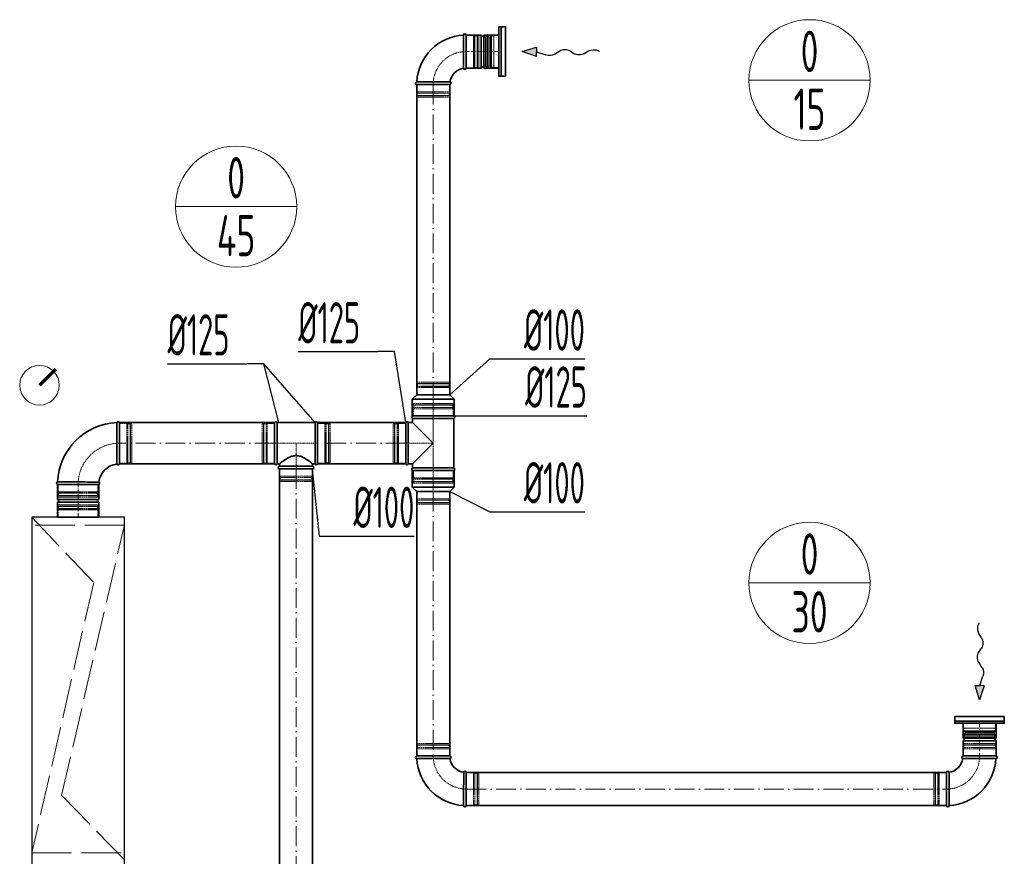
# Model space of a CAD drawing. Header units: millimetres. Extents: x -118717 to 8962, y 22910 to 145283.
# Tile 178 of 193: x 3511 to 6491, y 70612 to 73144. Entities that reach past the tile are written whole.
import ezdxf
from ezdxf.enums import TextEntityAlignment as Align

# ---------------------------------------------------------------- set-up
doc = ezdxf.new("R2010")
doc.units = ezdxf.units.MM
for name, pattern in [('ACAD_ISO02W100', [15, 12, -3]), ('ACAD_ISO10W100', [18, 12, -3, 0, -3]), ('phl_thick', [0])]:
    doc.linetypes.add(name, pattern=pattern)
for name, color, linetype, lineweight in [('VZT_05 ETA (ODVOD) - OBRYS', 6, 'Continuous', 35), ('VZT_06 ETA (ODVOD) - OSA', 6, 'ACAD_ISO10W100', 5), ('VZT_21 ZAŘÍZENÍ - OBRYS', 1, 'Continuous', 30), ('VZT_22 ZAŘÍZENÍ - DETAIL', 8, 'Continuous', 5), ('VZT_30 DISTRIBUČNÍ PRVKY - OBRYS', 1, 'Continuous', 35), ('VZT_50 POPIS - OBECNE', 7, 'Continuous', 13), ('VZT_52 POPIS - DISTRIBUCE', 7, 'Continuous', 5), ('VZT_60_KOTY - DIMENZE', 7, 'Continuous', 5), ('VZT_KOTY - DIMENZE', 7, 'Continuous', 5), ('VZT_POPIS - OBECNE', 7, 'Continuous', 5)]:
    doc.layers.add(name, color=color, linetype=linetype, lineweight=lineweight)
doc.layers.add('VZT_07 ETA (ODVOD) - NETISK', color=8, linetype='ACAD_ISO02W100', lineweight=5, plot=False)
doc.styles.add('EVORA_125', font='isocp.shx', dxfattribs={"width": 0.6, "height": 125})
doc.styles.add('JS', font='isocp.shx', dxfattribs={"width": 0.6, "height": 125})

msp = doc.modelspace()

# ---------------------------------------------------------------- linework, layer by layer
at = {"color": 8, "lineweight": 5}
for points in [[(4926.8, 73099.5), (4925.4, 73093.8, 0.060863), (4925.3, 73093.2), (4925.3, 73047.4)], [(4926.8, 73099.5), (4928.2, 73093.6, -0.058981), (4928.3, 73093), (4928.3, 73047.4)], [(4946.7, 73094.9), (4938.8, 73094.9, 0.291473), (4936.4, 73093.4, 0.291473)], [(4926.8, 72995.3), (4925.4, 73001, -0.060863), (4925.3, 73001.7), (4925.3, 73047.4)], [(4926.8, 72995.3), (4928.2, 73001.2, 0.058981), (4928.3, 73001.9), (4928.3, 73047.4)], [(4946.7, 72999.9), (4938.8, 72999.9, -0.291473), (4936.4, 73001.4, -0.291473)], [(6368.8, 70999.9), (6368.8, 70992.1, 0.291473), (6370.3, 70989.7, 0.291473)], [(6463.8, 70999.9), (6463.8, 70992.1, -0.291473), (6462.2, 70989.7, -0.291473)], [(6364.1, 70980.1), (6370.1, 70981.5, -0.058981), (6370.7, 70981.6), (6416.3, 70981.6)], [(6364.1, 70980.1), (6369.9, 70978.6, 0.060863), (6370.5, 70978.6), (6416.3, 70978.6)], [(6468.4, 70980.1), (6462.4, 70981.5, 0.058981), (6461.8, 70981.6), (6416.3, 70981.6)], [(6468.4, 70980.1), (6462.7, 70978.6, -0.060863), (6462, 70978.6), (6416.3, 70978.6)]]:
    msp.add_lwpolyline(points, format="xyb", dxfattribs=at)
for points in [[(4920.6, 73091.1), (4916.7, 73092.6), (4916.7, 73047.4)], [(4920.8, 73092.1), (4920.8, 73047.4)], [(4932.5, 73091.3), (4932.5, 73047.4)], [(4936.2, 73093), (4936.2, 73047.4)], [(4938.8, 73094.9), (4938.8, 73047.4)], [(4961.7, 72998.9), (4946.7, 72998.9), (4946.7, 73095.9), (4961.7, 73095.9)], [(4961.7, 72998.9), (4961.7, 73095.9)], [(4920.6, 73003.7), (4916.7, 73002.2), (4916.7, 73047.4)], [(4920.8, 73002.7), (4920.8, 73047.4)], [(4932.5, 73003.5), (4932.5, 73047.4)], [(4936.2, 73001.9), (4936.2, 73047.4)], [(4938.8, 72999.9), (4938.8, 73047.4)], [(6464.8, 71014.9), (6464.8, 70999.9), (6367.8, 70999.9), (6367.8, 71014.9)], [(6464.8, 71014.9), (6367.8, 71014.9)], [(6368.8, 70992.1), (6416.3, 70992.1)], [(6370.7, 70989.4), (6416.3, 70989.4)], [(6372.4, 70985.8), (6416.3, 70985.8)], [(6463.8, 70992.1), (6416.3, 70992.1)], [(6461.8, 70989.4), (6416.3, 70989.4)], [(6460.2, 70985.8), (6416.3, 70985.8)], [(6372.5, 70973.9), (6371.1, 70969.9), (6416.3, 70969.9)], [(6371.6, 70974.1), (6416.3, 70974.1)], [(6460.9, 70974.1), (6416.3, 70974.1)], [(6460, 70973.9), (6461.4, 70969.9), (6416.3, 70969.9)]]:
    msp.add_lwpolyline(points, dxfattribs=at)
for centre, radius, start, end in [((4926.1, 73083.1), 10.5, 52.1622, 120.2824), ((4933, 73095.2), 3.88, 263.3265, 332.5007), ((4926.1, 73011.8), 10.5, 239.7176, 307.8378), ((4933, 72999.7), 3.88, 27.4993, 96.6735), ((6380.6, 70979.4), 10.5, 142.1622, 210.2824), ((6368.5, 70986.2), 3.88, 353.3265, 62.5007), ((6464, 70986.2), 3.88, 117.4993, 186.6735), ((6451.9, 70979.4), 10.5, 329.7176, 37.8378)]:
    msp.add_arc(centre, radius, start, end, dxfattribs=at)
at = {"layer": 'VZT_05 ETA (ODVOD) - OBRYS'}
for p, q in [((4854.7, 73097.4), (4854.7, 73047.3)), ((4862.7, 73097.4), (4862.7, 72997.4)), ((4862.7, 73097.4), (4862.7, 72997.4)), ((4908.2, 73097.4), (4862.7, 73097.4)), ((4908.2, 73097.4), (4908.2, 72997.4)), ((4916.2, 73097.4), (4916.2, 72997.4)), ((4961.7, 73097.4), (4916.2, 73097.4)), ((4961.7, 73097.4), (4961.7, 72997.4)), ((4908.2, 72997.4), (4862.7, 72997.4)), ((4961.7, 72997.4), (4916.2, 72997.4)), ((4712.7, 72955.4), (4762.8, 72955.4)), ((4812.7, 72947.4), (4712.7, 72947.4)), ((4712.9, 72008.8), (4699.4, 71995.3)), ((4826.4, 71995.3), (4699.4, 71995.3)), ((4699.4, 71944.8), (4699.4, 71995.3)), ((4812.9, 72008.8), (4712.9, 72008.8)), ((4812.9, 72008.8), (4826.4, 71995.3)), ((4826.4, 71944.8), (4826.4, 71995.3)), ((4826.4, 71944.8), (4699.4, 71944.8)), ((4700.4, 71944.8), (4825.4, 71944.8)), ((4700.4, 71937.1), (4825.4, 71937.1)), ((4700.4, 71937.1), (4700.4, 71924.8)), ((4825.4, 71937.1), (4825.4, 71787.5)), ((3813.1, 71799.8), (3813.1, 71924.8)), ((4282.8, 71799.9), (4282.8, 71924.9)), ((4290.5, 71924.9), (4290.5, 71799.9)), ((4405.2, 71924.9), (4290.5, 71924.9)), ((4405.2, 71799.9), (4405.2, 71924.9)), ((4412.8, 71799.9), (4412.8, 71924.9)), ((4679.9, 71799.8), (4679.9, 71924.8)), ((4687.5, 71799.8), (4687.5, 71924.8)), ((4687.5, 71924.8), (4700.4, 71924.8)), ((4700.4, 71924.8), (4762.9, 71862.3)), ((4762.9, 71862.3), (4700.4, 71799.8)), ((4297.8, 71799.9), (4290.5, 71799.9)), ((4297.8, 71792.4), (4297.8, 71799.9)), ((4297.8, 71792.4), (4397.8, 71792.4)), ((4397.8, 71792.4), (4397.8, 71799.9)), ((4405.2, 71799.9), (4397.8, 71799.9)), ((4687.5, 71799.8), (4700.4, 71799.8)), ((4700.4, 71799.8), (4700.4, 71787.5)), ((4700.4, 71787.5), (4825.4, 71787.5)), ((4297.8, 71784.4), (4397.8, 71784.4)), ((4826.4, 71779.8), (4699.4, 71779.8)), ((4699.4, 71779.8), (4699.4, 71729.3)), ((4825.4, 71779.8), (4700.4, 71779.8)), ((4826.4, 71779.8), (4826.4, 71729.3)), ((3625.6, 71737.3), (3750.6, 71737.3)), ((3625.6, 71737.3), (3750.6, 71737.3)), ((3625.6, 71691.8), (3625.6, 71737.3)), ((3750.6, 71691.8), (3750.6, 71737.3)), ((4826.4, 71729.3), (4699.4, 71729.3)), ((4712.9, 71715.8), (4699.4, 71729.3)), ((4812.9, 71715.8), (4826.4, 71729.3)), ((4812.9, 71715.8), (4712.9, 71715.8)), ((3625.6, 71691.8), (3750.6, 71691.8)), ((3625.6, 71683.8), (3750.6, 71683.8)), ((3625.6, 71638.3), (3625.6, 71683.8)), ((3750.6, 71638.3), (3750.6, 71683.8)), ((3625.6, 71638.3), (3750.6, 71638.3)), ((6366.3, 71014.9), (6466.3, 71014.9)), ((6366.3, 71014.9), (6366.3, 70969.4)), ((6466.3, 71014.9), (6466.3, 70969.4)), ((6366.3, 70969.4), (6466.3, 70969.4)), ((6366.3, 70961.4), (6466.3, 70961.4)), ((6366.3, 70961.4), (6366.3, 70915.9)), ((6466.3, 70961.4), (6466.3, 70915.9)), ((4813, 70915.9), (4713, 70915.9)), ((4713, 70907.9), (4763.2, 70907.9)), ((6466.3, 70915.9), (6366.3, 70915.9)), ((6366.3, 70915.9), (6466.3, 70915.9)), ((6466.3, 70907.9), (6416.1, 70907.9)), ((4863, 70765.9), (4863, 70865.9)), ((6316.3, 70865.9), (6316.3, 70765.9)), ((4855, 70765.9), (4855, 70816.1)), ((6324.3, 70765.9), (6324.3, 70816.1))]:
    msp.add_line(p, q, dxfattribs=at)
for points in [[(4712.9, 72008.8), (4712.9, 72947.4)], [(4812.9, 72008.8), (4812.9, 72947.4)], [(3813.1, 71924.9), (4282.8, 71924.9)], [(4412.8, 71924.9), (4679.9, 71924.9)], [(3813.1, 71799.9), (4282.8, 71799.9)], [(4412.8, 71799.9), (4679.9, 71799.9)], [(4297.8, 70316.3), (4297.8, 71784.4)], [(4397.8, 70316.3), (4397.8, 71784.4)], [(4712.9, 70915.9), (4712.9, 71715.8)], [(4812.9, 70915.9), (4812.9, 71715.8)], [(6316.3, 70865.9), (4863, 70865.9)], [(6316.3, 70765.9), (4863, 70765.9)]]:
    msp.add_lwpolyline(points, dxfattribs=at)
for centre, radius, start, end in [((4858.7, 73097.4), 4, 0, 180), ((4862.7, 72947.4), 150, 93.0572, 176.9428), ((4912.2, 73097.4), 4, 180, 0), ((4862.7, 72947.4), 50, 99.1478, 170.8522), ((4858.7, 72997.4), 4, 189.1478, 0), ((4912.2, 72997.4), 4, 0, 180), ((4712.7, 72951.4), 4, 90, 270), ((4812.7, 72951.4), 4, 270, 80.8522), ((4702, 71941), 4.17, 113.4678, 246.5322), ((4823.7, 71941), 4.17, 293.4678, 66.5322), ((3813.1, 71737.3), 187.5, 92.3607, 177.6393), ((3809.3, 71923.2), 4.17, 23.4678, 158.8928), ((4286.7, 71923.2), 4.17, 23.4678, 156.5322), ((4409, 71923.2), 4.17, 23.4678, 156.5322), ((4683.7, 71923.1), 4.17, 23.4678, 156.5322), ((3813.1, 71737.3), 62.5, 96.8302, 173.1698), ((3809.3, 71801.5), 4.17, 210.2981, 336.5322), ((4286.7, 71801.5), 4.17, 203.4678, 336.5322), ((4297.8, 71788.4), 4, 90, 270), ((4397.8, 71788.4), 4, 270, 90), ((4409, 71801.5), 4.17, 203.4678, 336.5322), ((4683.7, 71801.5), 4.17, 203.4678, 336.5322), ((4702, 71783.6), 4.17, 113.4678, 246.5322), ((4823.7, 71783.6), 4.17, 293.4678, 66.5322), ((3627.3, 71741.2), 4.17, 111.1072, 246.5322), ((3749, 71741.2), 4.17, 293.4678, 59.7019), ((3625.6, 71687.8), 4, 270, 90), ((3750.6, 71687.8), 4, 90, 270), ((6366.3, 70965.4), 4, 270, 90), ((6466.3, 70965.4), 4, 90, 270), ((4713, 70911.9), 4, 90, 270), ((4863, 70915.9), 150, 183.0572, 266.9428), ((4813, 70911.9), 4, 279.1478, 90), ((4863, 70915.9), 50, 189.1478, 260.8522), ((6316.3, 70915.9), 50, 279.1478, 350.8522), ((6316.3, 70915.9), 150, 273.0572, 356.9428), ((6366.3, 70911.9), 4, 90, 260.8522), ((6466.3, 70911.9), 4, 270, 90), ((4859, 70865.9), 4, 0, 170.8522), ((6320.3, 70865.9), 4, 9.1478, 180), ((4859, 70765.9), 4, 180, 0), ((6320.3, 70765.9), 4, 180, 0)]:
    msp.add_arc(centre, radius, start, end, dxfattribs=at)
for points, knots in [([(4854.7, 73047.3), (4854.7, 73040.9), (4854.7, 73034.6), (4854.7, 73022.5), (4854.7, 73016.9), (4854.7, 73007.4), (4854.7, 73003.6), (4854.7, 72998.4), (4854.7, 72996.9), (4854.7, 72996.8), (4854.7, 72996.8), (4854.7, 72996.8)], [78.71119, 78.71119, 78.71119, 78.71119, 97.804615, 97.804615, 117.523893, 117.523893, 137.264303, 137.264303, 156.831737, 156.831737, 157.874915, 157.874915, 157.874915, 157.874915]), ([(4813.3, 72955.4), (4813.3, 72955.4), (4812.2, 72955.4), (4807.7, 72955.4), (4804.2, 72955.4), (4795.4, 72955.4), (4790, 72955.4), (4778.1, 72955.4), (4771.6, 72955.4), (4764.3, 72955.4), (4763.6, 72955.4), (4762.8, 72955.4)], [157.874915, 157.874915, 157.874915, 157.874915, 176.103874, 176.103874, 195.460379, 195.460379, 215.101284, 215.101284, 234.82164, 234.82164, 237.034743, 237.034743, 237.034743, 237.034743]), ([(3805.7, 71799.4), (3805.7, 71799.4), (3805.7, 71801), (3805.6, 71807.1), (3805.6, 71811.6), (3805.6, 71823), (3805.5, 71829.8), (3805.5, 71844.8), (3805.5, 71852.9), (3805.4, 71869.2), (3805.4, 71877.3), (3805.4, 71892.5), (3805.4, 71899.5), (3805.4, 71911.3), (3805.4, 71916), (3805.4, 71922.6), (3805.4, 71924.4), (3805.4, 71924.7), (3805.4, 71924.7), (3805.4, 71924.7)], [0, 0, 0, 0, 24.235852, 24.235852, 48.531845, 48.531845, 73.024415, 73.024415, 97.570898, 97.570898, 122.078339, 122.078339, 146.53579, 146.53579, 170.957495, 170.957495, 195.359468, 195.359468, 197.168246, 197.168246, 197.168246, 197.168246]), ([(4297.8, 71799.9), (4297.8, 71799.9), (4297.9, 71799.9), (4298.2, 71800.2), (4298.5, 71800.4), (4299.2, 71801), (4299.6, 71801.3), (4300.6, 71802.1), (4301.2, 71802.5), (4302.5, 71803.5), (4303.2, 71804.1), (4304.8, 71805.3), (4305.6, 71805.9), (4307.4, 71807.3), (4308.4, 71808), (4310.4, 71809.4), (4311.4, 71810.1), (4313.6, 71811.6), (4314.7, 71812.4), (4317.1, 71813.9), (4318.4, 71814.7), (4321.1, 71816.3), (4322.4, 71817.1), (4325.3, 71818.6), (4326.8, 71819.4), (4331.3, 71821.5), (4334.5, 71822.7), (4339.4, 71824), (4341, 71824.3), (4344.4, 71824.8), (4346.1, 71824.9), (4349.5, 71824.9), (4351.2, 71824.8), (4354.6, 71824.3), (4356.3, 71824), (4361.2, 71822.7), (4364.4, 71821.5), (4368.9, 71819.4), (4370.4, 71818.6), (4373.2, 71817.1), (4374.6, 71816.3), (4377.2, 71814.7), (4378.5, 71813.9), (4380.9, 71812.4), (4382.1, 71811.6), (4384.2, 71810.1), (4385.3, 71809.4), (4387.3, 71808), (4388.2, 71807.3), (4390, 71805.9), (4390.9, 71805.3), (4392.4, 71804.1), (4393.2, 71803.5), (4394.5, 71802.5), (4395.1, 71802.1), (4396.1, 71801.3), (4396.5, 71801), (4397.2, 71800.4), (4397.4, 71800.2), (4397.7, 71799.9), (4397.8, 71799.9), (4397.8, 71799.9)], [80.753728, 80.753728, 80.753728, 80.753728, 85.721109, 85.721109, 90.68849, 90.68849, 95.655871, 95.655871, 100.623252, 100.623252, 105.590633, 105.590633, 110.558015, 110.558015, 115.525396, 115.525396, 120.492777, 120.492777, 125.619612, 125.619612, 130.746447, 130.746447, 135.873281, 135.873281, 141.000116, 141.000116, 151.253786, 151.253786, 156.38062, 156.38062, 161.507455, 161.507455, 166.63429, 166.63429, 171.761125, 171.761125, 182.014794, 182.014794, 187.141629, 187.141629, 192.268464, 192.268464, 197.395298, 197.395298, 202.522133, 202.522133, 207.489514, 207.489514, 212.456896, 212.456896, 217.424277, 217.424277, 222.391658, 222.391658, 227.359039, 227.359039, 232.32642, 232.32642, 237.293801, 237.293801, 242.261183, 242.261183, 242.261183, 242.261183]), ([(3751.1, 71744.8), (3751.1, 71744.8), (3751, 71744.8), (3750.7, 71744.8), (3750.4, 71744.8), (3749.3, 71744.8), (3748.5, 71744.8), (3745.4, 71744.8), (3742.2, 71744.8), (3733.3, 71744.9), (3727.1, 71744.9), (3713, 71744.9), (3705.2, 71745), (3689, 71745), (3680.8, 71745), (3664.9, 71745), (3657.4, 71745), (3644.2, 71745), (3638.7, 71745), (3631.7, 71745.1), (3629.5, 71745.1), (3626.6, 71745.1), (3625.8, 71745.1), (3625.8, 71745.1)], [197.067977, 197.067977, 197.067977, 197.067977, 201.792196, 201.792196, 209.190204, 209.190204, 218.040239, 218.040239, 237.760854, 237.760854, 262.206108, 262.206108, 286.831239, 286.831239, 311.323072, 311.323072, 335.946087, 335.946087, 360.704397, 360.704397, 377.088273, 377.088273, 394.105327, 394.105327, 394.105327, 394.105327]), ([(4813.7, 70908), (4813.7, 70908), (4812.6, 70908), (4808.1, 70908), (4804.6, 70908), (4795.7, 70908), (4790.4, 70908), (4778.4, 70907.9), (4772, 70907.9), (4764.7, 70907.9), (4763.9, 70907.9), (4763.2, 70907.9)], [157.874915, 157.874915, 157.874915, 157.874915, 176.103874, 176.103874, 195.460379, 195.460379, 215.101284, 215.101284, 234.82164, 234.82164, 237.034743, 237.034743, 237.034743, 237.034743]), ([(6416.1, 70907.9), (6409.7, 70907.9), (6403.4, 70907.9), (6391.4, 70908), (6385.8, 70908), (6376.3, 70908), (6372.5, 70908), (6367.2, 70908), (6365.8, 70908), (6365.6, 70908), (6365.6, 70908), (6365.6, 70908)], [78.71119, 78.71119, 78.71119, 78.71119, 97.804615, 97.804615, 117.523893, 117.523893, 137.264303, 137.264303, 156.831737, 156.831737, 157.874915, 157.874915, 157.874915, 157.874915]), ([(4855, 70816.1), (4855, 70822.5), (4855, 70828.8), (4855.1, 70840.8), (4855.1, 70846.4), (4855.1, 70855.9), (4855.1, 70859.7), (4855.1, 70865), (4855.1, 70866.4), (4855.1, 70866.6), (4855.1, 70866.6), (4855.1, 70866.6)], [78.71119, 78.71119, 78.71119, 78.71119, 97.804615, 97.804615, 117.523893, 117.523893, 137.264303, 137.264303, 156.831737, 156.831737, 157.874915, 157.874915, 157.874915, 157.874915]), ([(6324.2, 70866.6), (6324.2, 70866.6), (6324.2, 70865.5), (6324.2, 70861), (6324.2, 70857.5), (6324.3, 70848.6), (6324.3, 70843.3), (6324.3, 70831.3), (6324.3, 70824.9), (6324.3, 70817.6), (6324.3, 70816.8), (6324.3, 70816.1)], [157.874915, 157.874915, 157.874915, 157.874915, 176.103874, 176.103874, 195.460379, 195.460379, 215.101284, 215.101284, 234.82164, 234.82164, 237.034743, 237.034743, 237.034743, 237.034743])]:
    msp.add_open_spline(points, degree=3, knots=knots, dxfattribs=at)
at = {"layer": 'VZT_06 ETA (ODVOD) - OSA', "ltscale": 0.3}
for points in [[(4762.7, 72947.4), (4762.7, 72947.4, -0.414214), (4862.7, 73047.4), (4862.7, 73047.4)], [(3813.1, 71862.3), (3813.1, 71862.3, 0.414214), (3688.1, 71737.3), (3688.1, 71737.3)], [(4763, 70915.9), (4763, 70915.9, 0.414214), (4863, 70815.9), (4863, 70815.9)], [(6316.3, 70815.9), (6316.3, 70815.9, 0.414214), (6416.3, 70915.9), (6416.3, 70915.9)]]:
    msp.add_lwpolyline(points, format="xyb", dxfattribs=at)
at = {"layer": 'VZT_06 ETA (ODVOD) - OSA'}
for points in [[(4961.7, 73047.4), (4862.7, 73047.4)], [(3688.1, 71638.3), (3688.1, 71737.3)], [(6416.3, 71014.9), (6416.3, 70915.9)]]:
    msp.add_lwpolyline(points, dxfattribs=at)
at = {"layer": 'VZT_06 ETA (ODVOD) - OSA', "ltscale": 5}
for points in [[(4762.9, 72947.4), (4762.9, 72008.8)], [(4282.8, 71862.4), (3813.1, 71862.4)], [(4679.9, 71862.4), (4412.8, 71862.4)], [(4347.8, 71784.4), (4347.8, 70316.3)], [(4762.9, 71715.8), (4762.9, 70915.9)], [(4863, 70815.9), (6316.3, 70815.9)]]:
    msp.add_lwpolyline(points, dxfattribs=at)
at = {"layer": 'VZT_06 ETA (ODVOD) - OSA', "ltscale": 0.3}
for points in [[(4762.9, 71944.8), (4762.9, 72008.8)], [(4412.8, 71862.4), (4282.8, 71862.4)], [(4347.8, 71784.4), (4347.8, 71862.4)], [(4679.9, 71862.3), (4762.9, 71862.3)], [(4762.9, 71779.8), (4762.9, 71715.8)]]:
    msp.add_lwpolyline(points, dxfattribs=at)
at = {"layer": 'VZT_07 ETA (ODVOD) - NETISK', "ltscale": 0.4}
for p, q in [((4862.7, 73096.4), (4884.7, 73096.4)), ((4884.7, 73096.4), (4884.7, 72998.4)), ((4884.7, 73095.4), (4888.2, 73095.4)), ((4888.2, 73097.4), (4888.2, 72997.4)), ((4888.2, 73097.4), (4888.7, 73097.4)), ((4888.7, 73097.4), (4888.7, 72997.4)), ((4888.7, 73095.4), (4895.7, 73095.4)), ((4895.7, 73097.4), (4895.7, 72997.4)), ((4895.7, 73097.4), (4896.2, 73097.4)), ((4896.2, 73097.4), (4896.2, 72997.4)), ((4896.2, 73095.4), (4896.7, 73095.4)), ((4896.7, 73096.4), (4896.7, 72998.4)), ((4896.7, 73096.4), (4900.7, 73096.4)), ((4900.7, 73096.4), (4900.7, 72998.4)), ((4862.7, 72998.4), (4884.7, 72998.4)), ((4884.7, 72999.4), (4888.2, 72999.4)), ((4888.2, 72997.4), (4888.7, 72997.4)), ((4888.7, 72999.4), (4895.7, 72999.4)), ((4895.7, 72997.4), (4896.2, 72997.4)), ((4896.2, 72999.4), (4896.7, 72999.4)), ((4896.7, 72998.4), (4900.7, 72998.4)), ((4712.7, 72921.9), (4812.7, 72921.9)), ((4712.7, 72921.4), (4712.7, 72921.9)), ((4712.7, 72921.4), (4812.7, 72921.4)), ((4713.7, 72925.4), (4713.7, 72947.4)), ((4713.7, 72925.4), (4811.7, 72925.4)), ((4714.7, 72921.9), (4714.7, 72925.4)), ((4714.7, 72914.4), (4714.7, 72921.4)), ((4810.7, 72921.9), (4810.7, 72925.4)), ((4810.7, 72914.4), (4810.7, 72921.4)), ((4811.7, 72925.4), (4811.7, 72947.4)), ((4812.7, 72921.4), (4812.7, 72921.9)), ((4712.7, 72914.4), (4812.7, 72914.4)), ((4712.7, 72913.9), (4712.7, 72914.4)), ((4712.7, 72913.9), (4812.7, 72913.9)), ((4713.7, 72913.4), (4811.7, 72913.4)), ((4713.7, 72909.4), (4713.7, 72913.4)), ((4713.7, 72909.4), (4811.7, 72909.4)), ((4714.7, 72913.4), (4714.7, 72913.9)), ((4810.7, 72913.4), (4810.7, 72913.9)), ((4811.7, 72909.4), (4811.7, 72913.4)), ((4812.7, 72913.9), (4812.7, 72914.4)), ((4712.9, 72042.3), (4812.9, 72042.3)), ((4712.9, 72042.3), (4712.9, 72041.8)), ((4712.9, 72041.8), (4812.9, 72041.8)), ((4712.9, 72034.8), (4812.9, 72034.8)), ((4712.9, 72034.8), (4712.9, 72034.3)), ((4712.9, 72034.3), (4812.9, 72034.3)), ((4713.9, 72046.8), (4811.9, 72046.8)), ((4713.9, 72046.8), (4713.9, 72042.8)), ((4713.9, 72042.8), (4811.9, 72042.8)), ((4713.9, 72030.8), (4811.9, 72030.8)), ((4713.9, 72030.8), (4713.9, 72008.8)), ((4714.9, 72042.8), (4714.9, 72042.3)), ((4714.9, 72041.8), (4714.9, 72034.8)), ((4714.9, 72034.3), (4714.9, 72030.8)), ((4810.9, 72042.8), (4810.9, 72042.3)), ((4810.9, 72041.8), (4810.9, 72034.8)), ((4810.9, 72034.3), (4810.9, 72030.8)), ((4811.9, 72046.8), (4811.9, 72042.8)), ((4811.9, 72030.8), (4811.9, 72008.8)), ((4812.9, 72042.3), (4812.9, 72041.8)), ((4812.9, 72034.8), (4812.9, 72034.3)), ((4701.9, 71978.3), (4823.9, 71978.3)), ((4701.9, 71977.8), (4701.9, 71978.3)), ((4701.9, 71977.8), (4823.9, 71977.8)), ((4701.9, 71970.8), (4823.9, 71970.8)), ((4701.9, 71970.3), (4701.9, 71970.8)), ((4701.9, 71970.3), (4823.9, 71970.3)), ((4702.9, 71982.8), (4822.9, 71982.8)), ((4702.9, 71978.8), (4702.9, 71982.8)), ((4702.9, 71978.8), (4822.9, 71978.8)), ((4702.9, 71966.8), (4822.9, 71966.8)), ((4702.9, 71944.8), (4702.9, 71966.8)), ((4703.9, 71978.3), (4703.9, 71978.8)), ((4703.9, 71970.8), (4703.9, 71977.8)), ((4703.9, 71966.8), (4703.9, 71970.3)), ((4821.9, 71978.3), (4821.9, 71978.8)), ((4821.9, 71970.8), (4821.9, 71977.8)), ((4821.9, 71966.8), (4821.9, 71970.3)), ((4822.9, 71978.8), (4822.9, 71982.8)), ((4822.9, 71944.8), (4822.9, 71966.8)), ((4823.9, 71977.8), (4823.9, 71978.3)), ((4823.9, 71970.3), (4823.9, 71970.8)), ((3813.1, 71922.3), (3835.1, 71922.3)), ((3835.1, 71802.3), (3835.1, 71922.3)), ((3835.1, 71921.3), (3838.6, 71921.3)), ((3838.6, 71801.3), (3838.6, 71923.3)), ((3838.6, 71923.3), (3839.1, 71923.3)), ((3839.1, 71801.3), (3839.1, 71923.3)), ((3839.1, 71921.3), (3846.1, 71921.3)), ((3846.1, 71801.3), (3846.1, 71923.3)), ((3846.1, 71923.3), (3846.6, 71923.3)), ((3846.6, 71801.3), (3846.6, 71923.3)), ((3846.6, 71921.3), (3847.1, 71921.3)), ((3847.1, 71802.3), (3847.1, 71922.3)), ((3847.1, 71922.3), (3851.1, 71922.3)), ((3851.1, 71802.3), (3851.1, 71922.3)), ((4244.8, 71802.4), (4244.8, 71922.4)), ((4244.8, 71922.4), (4248.8, 71922.4)), ((4248.8, 71802.4), (4248.8, 71922.4)), ((4248.8, 71921.4), (4249.3, 71921.4)), ((4249.3, 71801.4), (4249.3, 71923.4)), ((4249.3, 71923.4), (4249.8, 71923.4)), ((4249.8, 71801.4), (4249.8, 71923.4)), ((4249.8, 71921.4), (4256.8, 71921.4)), ((4256.8, 71801.4), (4256.8, 71923.4)), ((4256.8, 71923.4), (4257.3, 71923.4)), ((4257.3, 71801.4), (4257.3, 71923.4)), ((4257.3, 71921.4), (4260.8, 71921.4)), ((4260.8, 71802.4), (4260.8, 71922.4)), ((4260.8, 71922.4), (4282.8, 71922.4)), ((4412.8, 71922.4), (4434.8, 71922.4)), ((4434.8, 71802.4), (4434.8, 71922.4)), ((4434.8, 71921.4), (4438.3, 71921.4)), ((4438.3, 71801.4), (4438.3, 71923.4)), ((4438.3, 71923.4), (4438.8, 71923.4)), ((4438.8, 71801.4), (4438.8, 71923.4)), ((4438.8, 71921.4), (4445.8, 71921.4)), ((4445.8, 71801.4), (4445.8, 71923.4)), ((4445.8, 71923.4), (4446.3, 71923.4)), ((4446.3, 71801.4), (4446.3, 71923.4)), ((4446.3, 71921.4), (4446.8, 71921.4)), ((4446.8, 71802.4), (4446.8, 71922.4)), ((4446.8, 71922.4), (4450.8, 71922.4)), ((4450.8, 71802.4), (4450.8, 71922.4)), ((4641.9, 71802.3), (4641.9, 71922.3)), ((4645.9, 71922.3), (4641.9, 71922.3)), ((4645.9, 71802.3), (4645.9, 71922.3)), ((4646.4, 71921.3), (4645.9, 71921.3)), ((4646.4, 71801.3), (4646.4, 71923.3)), ((4646.9, 71923.3), (4646.4, 71923.3)), ((4646.9, 71801.3), (4646.9, 71923.3)), ((4653.9, 71921.3), (4646.9, 71921.3)), ((4653.9, 71801.3), (4653.9, 71923.3)), ((4654.4, 71923.3), (4653.9, 71923.3)), ((4654.4, 71801.3), (4654.4, 71923.3)), ((4657.9, 71921.3), (4654.4, 71921.3)), ((4657.9, 71802.3), (4657.9, 71922.3)), ((4679.9, 71922.3), (4657.9, 71922.3)), ((3813.1, 71802.3), (3835.1, 71802.3)), ((3835.1, 71803.3), (3838.6, 71803.3)), ((3838.6, 71801.3), (3839.1, 71801.3)), ((3839.1, 71803.3), (3846.1, 71803.3)), ((3846.1, 71801.3), (3846.6, 71801.3)), ((3846.6, 71803.3), (3847.1, 71803.3)), ((3847.1, 71802.3), (3851.1, 71802.3)), ((4244.8, 71802.4), (4248.8, 71802.4)), ((4248.8, 71803.4), (4249.3, 71803.4)), ((4249.3, 71801.4), (4249.8, 71801.4)), ((4249.8, 71803.4), (4256.8, 71803.4)), ((4256.8, 71801.4), (4257.3, 71801.4)), ((4257.3, 71803.4), (4260.8, 71803.4)), ((4260.8, 71802.4), (4282.8, 71802.4)), ((4412.8, 71802.4), (4434.8, 71802.4)), ((4434.8, 71803.4), (4438.3, 71803.4)), ((4438.3, 71801.4), (4438.8, 71801.4)), ((4438.8, 71803.4), (4445.8, 71803.4)), ((4445.8, 71801.4), (4446.3, 71801.4)), ((4446.3, 71803.4), (4446.8, 71803.4)), ((4446.8, 71802.4), (4450.8, 71802.4)), ((4645.9, 71802.3), (4641.9, 71802.3)), ((4646.4, 71803.3), (4645.9, 71803.3)), ((4646.9, 71801.3), (4646.4, 71801.3)), ((4653.9, 71803.3), (4646.9, 71803.3)), ((4654.4, 71801.3), (4653.9, 71801.3)), ((4657.9, 71803.3), (4654.4, 71803.3)), ((4679.9, 71802.3), (4657.9, 71802.3)), ((4297.8, 71758.9), (4397.8, 71758.9)), ((4297.8, 71758.9), (4297.8, 71758.4)), ((4297.8, 71758.4), (4397.8, 71758.4)), ((4298.8, 71784.4), (4298.8, 71762.4)), ((4298.8, 71762.4), (4396.8, 71762.4)), ((4299.8, 71762.4), (4299.8, 71758.9)), ((4299.8, 71758.4), (4299.8, 71751.4)), ((4395.8, 71762.4), (4395.8, 71758.9)), ((4395.8, 71758.4), (4395.8, 71751.4)), ((4396.8, 71784.4), (4396.8, 71762.4)), ((4397.8, 71758.9), (4397.8, 71758.4)), ((4702.9, 71757.8), (4702.9, 71779.8)), ((4702.9, 71757.8), (4822.9, 71757.8)), ((4703.9, 71754.3), (4703.9, 71757.8)), ((4821.9, 71754.3), (4821.9, 71757.8)), ((4822.9, 71757.8), (4822.9, 71779.8)), ((3628.1, 71737.3), (3628.1, 71715.3)), ((3748.1, 71737.3), (3748.1, 71715.3)), ((4297.8, 71751.4), (4397.8, 71751.4)), ((4297.8, 71751.4), (4297.8, 71750.9)), ((4297.8, 71750.9), (4397.8, 71750.9)), ((4298.8, 71750.4), (4396.8, 71750.4)), ((4298.8, 71750.4), (4298.8, 71746.4)), ((4298.8, 71746.4), (4396.8, 71746.4)), ((4299.8, 71750.9), (4299.8, 71750.4)), ((4395.8, 71750.9), (4395.8, 71750.4)), ((4396.8, 71750.4), (4396.8, 71746.4)), ((4397.8, 71751.4), (4397.8, 71750.9)), ((4701.9, 71754.3), (4823.9, 71754.3)), ((4701.9, 71753.8), (4701.9, 71754.3)), ((4701.9, 71753.8), (4823.9, 71753.8)), ((4701.9, 71746.8), (4823.9, 71746.8)), ((4701.9, 71746.3), (4701.9, 71746.8)), ((4701.9, 71746.3), (4823.9, 71746.3)), ((4702.9, 71745.8), (4822.9, 71745.8)), ((4702.9, 71741.8), (4702.9, 71745.8)), ((4702.9, 71741.8), (4822.9, 71741.8)), ((4703.9, 71746.8), (4703.9, 71753.8)), ((4703.9, 71745.8), (4703.9, 71746.3)), ((4821.9, 71746.8), (4821.9, 71753.8)), ((4821.9, 71745.8), (4821.9, 71746.3)), ((4822.9, 71741.8), (4822.9, 71745.8)), ((4823.9, 71753.8), (4823.9, 71754.3)), ((4823.9, 71746.3), (4823.9, 71746.8)), ((3627.1, 71711.8), (3749.1, 71711.8)), ((3627.1, 71711.8), (3627.1, 71711.3)), ((3627.1, 71711.3), (3749.1, 71711.3)), ((3627.1, 71704.3), (3749.1, 71704.3)), ((3627.1, 71704.3), (3627.1, 71703.8)), ((3627.1, 71703.8), (3749.1, 71703.8)), ((3628.1, 71715.3), (3748.1, 71715.3)), ((3628.1, 71703.3), (3748.1, 71703.3)), ((3628.1, 71703.3), (3628.1, 71699.3)), ((3628.1, 71699.3), (3748.1, 71699.3)), ((3629.1, 71715.3), (3629.1, 71711.8)), ((3629.1, 71711.3), (3629.1, 71704.3)), ((3629.1, 71703.8), (3629.1, 71703.3)), ((3747.1, 71715.3), (3747.1, 71711.8)), ((3747.1, 71711.3), (3747.1, 71704.3)), ((3747.1, 71703.8), (3747.1, 71703.3)), ((3748.1, 71703.3), (3748.1, 71699.3)), ((3749.1, 71711.8), (3749.1, 71711.3)), ((3749.1, 71704.3), (3749.1, 71703.8)), ((4713.9, 71693.8), (4713.9, 71715.8)), ((4811.9, 71693.8), (4811.9, 71715.8)), ((3627.1, 71671.8), (3749.1, 71671.8)), ((3627.1, 71671.3), (3627.1, 71671.8)), ((3627.1, 71671.3), (3749.1, 71671.3)), ((3628.1, 71676.3), (3748.1, 71676.3)), ((3628.1, 71672.3), (3628.1, 71676.3)), ((3628.1, 71672.3), (3748.1, 71672.3)), ((3629.1, 71671.8), (3629.1, 71672.3)), ((3629.1, 71664.3), (3629.1, 71671.3)), ((3747.1, 71671.8), (3747.1, 71672.3)), ((3747.1, 71664.3), (3747.1, 71671.3)), ((3748.1, 71672.3), (3748.1, 71676.3)), ((3749.1, 71671.3), (3749.1, 71671.8)), ((4712.9, 71690.3), (4812.9, 71690.3)), ((4712.9, 71689.8), (4712.9, 71690.3)), ((4712.9, 71689.8), (4812.9, 71689.8)), ((4712.9, 71682.8), (4812.9, 71682.8)), ((4712.9, 71682.3), (4712.9, 71682.8)), ((4712.9, 71682.3), (4812.9, 71682.3)), ((4713.9, 71693.8), (4811.9, 71693.8)), ((4713.9, 71681.8), (4811.9, 71681.8)), ((4713.9, 71677.8), (4713.9, 71681.8)), ((4713.9, 71677.8), (4811.9, 71677.8)), ((4714.9, 71690.3), (4714.9, 71693.8)), ((4714.9, 71682.8), (4714.9, 71689.8)), ((4714.9, 71681.8), (4714.9, 71682.3)), ((4810.9, 71690.3), (4810.9, 71693.8)), ((4810.9, 71682.8), (4810.9, 71689.8)), ((4810.9, 71681.8), (4810.9, 71682.3)), ((4811.9, 71677.8), (4811.9, 71681.8)), ((4812.9, 71689.8), (4812.9, 71690.3)), ((4812.9, 71682.3), (4812.9, 71682.8)), ((3627.1, 71664.3), (3749.1, 71664.3)), ((3627.1, 71663.8), (3627.1, 71664.3)), ((3627.1, 71663.8), (3749.1, 71663.8)), ((3628.1, 71660.3), (3748.1, 71660.3)), ((3628.1, 71638.3), (3628.1, 71660.3)), ((3629.1, 71660.3), (3629.1, 71663.8)), ((3747.1, 71660.3), (3747.1, 71663.8)), ((3748.1, 71638.3), (3748.1, 71660.3)), ((3749.1, 71663.8), (3749.1, 71664.3)), ((4714, 70953.9), (4812, 70953.9)), ((4714, 70953.9), (4714, 70949.9)), ((4812, 70953.9), (4812, 70949.9)), ((6465.3, 70953.9), (6367.3, 70953.9)), ((6367.3, 70949.9), (6367.3, 70953.9)), ((6465.3, 70949.9), (6465.3, 70953.9)), ((4713, 70949.4), (4813, 70949.4)), ((4713, 70949.4), (4713, 70948.9)), ((4713, 70948.9), (4813, 70948.9)), ((4713, 70941.9), (4813, 70941.9)), ((4713, 70941.9), (4713, 70941.4)), ((4713, 70941.4), (4813, 70941.4)), ((4714, 70949.9), (4812, 70949.9)), ((4714, 70937.9), (4812, 70937.9)), ((4714, 70937.9), (4714, 70915.9)), ((4715, 70949.9), (4715, 70949.4)), ((4715, 70948.9), (4715, 70941.9)), ((4715, 70941.4), (4715, 70937.9)), ((4811, 70949.9), (4811, 70949.4)), ((4811, 70948.9), (4811, 70941.9)), ((4811, 70941.4), (4811, 70937.9)), ((4812, 70937.9), (4812, 70915.9)), ((4813, 70949.4), (4813, 70948.9)), ((4813, 70941.9), (4813, 70941.4)), ((6466.3, 70949.4), (6366.3, 70949.4)), ((6366.3, 70948.9), (6366.3, 70949.4)), ((6466.3, 70948.9), (6366.3, 70948.9)), ((6466.3, 70941.9), (6366.3, 70941.9)), ((6366.3, 70941.4), (6366.3, 70941.9)), ((6466.3, 70941.4), (6366.3, 70941.4)), ((6465.3, 70949.9), (6367.3, 70949.9)), ((6465.3, 70937.9), (6367.3, 70937.9)), ((6367.3, 70915.9), (6367.3, 70937.9)), ((6368.3, 70949.4), (6368.3, 70949.9)), ((6368.3, 70941.9), (6368.3, 70948.9)), ((6368.3, 70937.9), (6368.3, 70941.4)), ((6464.3, 70949.4), (6464.3, 70949.9)), ((6464.3, 70941.9), (6464.3, 70948.9)), ((6464.3, 70937.9), (6464.3, 70941.4)), ((6465.3, 70915.9), (6465.3, 70937.9)), ((6466.3, 70948.9), (6466.3, 70949.4)), ((6466.3, 70941.4), (6466.3, 70941.9)), ((4863, 70864.9), (4885, 70864.9)), ((4885, 70766.9), (4885, 70864.9)), ((4885, 70863.9), (4888.5, 70863.9)), ((4888.5, 70765.9), (4888.5, 70865.9)), ((4888.5, 70865.9), (4889, 70865.9)), ((4889, 70765.9), (4889, 70865.9)), ((4889, 70863.9), (4896, 70863.9)), ((4896, 70765.9), (4896, 70865.9)), ((4896, 70865.9), (4896.5, 70865.9)), ((4896.5, 70765.9), (4896.5, 70865.9)), ((4896.5, 70863.9), (4897, 70863.9)), ((4897, 70766.9), (4897, 70864.9)), ((4897, 70864.9), (4901, 70864.9)), ((4901, 70766.9), (4901, 70864.9)), ((6278.3, 70766.9), (6278.3, 70864.9)), ((6278.3, 70864.9), (6282.3, 70864.9)), ((6282.3, 70766.9), (6282.3, 70864.9)), ((6282.3, 70863.9), (6282.8, 70863.9)), ((6282.8, 70765.9), (6282.8, 70865.9)), ((6282.8, 70865.9), (6283.3, 70865.9)), ((6283.3, 70765.9), (6283.3, 70865.9)), ((6283.3, 70863.9), (6290.3, 70863.9)), ((6290.3, 70765.9), (6290.3, 70865.9)), ((6290.3, 70865.9), (6290.8, 70865.9)), ((6290.8, 70765.9), (6290.8, 70865.9)), ((6290.8, 70863.9), (6294.3, 70863.9)), ((6294.3, 70766.9), (6294.3, 70864.9)), ((6294.3, 70864.9), (6316.3, 70864.9)), ((4863, 70766.9), (4885, 70766.9)), ((4885, 70767.9), (4888.5, 70767.9)), ((4888.5, 70765.9), (4889, 70765.9)), ((4889, 70767.9), (4896, 70767.9)), ((4896, 70765.9), (4896.5, 70765.9)), ((4896.5, 70767.9), (4897, 70767.9)), ((4897, 70766.9), (4901, 70766.9)), ((6278.3, 70766.9), (6282.3, 70766.9)), ((6282.3, 70767.9), (6282.8, 70767.9)), ((6282.8, 70765.9), (6283.3, 70765.9)), ((6283.3, 70767.9), (6290.3, 70767.9)), ((6290.3, 70765.9), (6290.8, 70765.9)), ((6290.8, 70767.9), (6294.3, 70767.9)), ((6294.3, 70766.9), (6316.3, 70766.9))]:
    msp.add_line(p, q, dxfattribs=at)
msp.add_lwpolyline([(4762.9, 71944.8), (4762.9, 71779.8)], dxfattribs=at)
at = {"layer": 'VZT_21 ZAŘÍZENÍ - OBRYS'}
msp.add_lwpolyline([(3548.1, 71638.3), (3548.1, 70138.3), (3828.1, 70138.3), (3828.1, 71638.3)], close=True, dxfattribs=at)
at = {"layer": 'VZT_22 ZAŘÍZENÍ - DETAIL', "linetype": 'ACAD_ISO02W100', "lineweight": 5, "ltscale": 10}
for points in [[(3548.1, 71638.3), (3735.3, 71440.9), (3548.1, 70622.6)], [(3828.1, 71614.4), (3548.1, 71614.4)], [(3828.1, 70602.1), (3638, 70796.8), (3828.1, 71614.4)], [(3548.1, 70622.6), (3828.1, 70622.6)]]:
    msp.add_lwpolyline(points, dxfattribs=at)
at = {"layer": 'VZT_30 DISTRIBUČNÍ PRVKY - OBRYS'}
for points in [[(4981.7, 72972.4), (4981.7, 73122.4), (4961.7, 73122.4), (4961.7, 72972.4)], [(6491.3, 71034.9), (6341.3, 71034.9), (6341.3, 71014.9), (6491.3, 71014.9)]]:
    msp.add_lwpolyline(points, close=True, dxfattribs=at)
for points in [[(4968.5, 73122.4), (4968.5, 72972.4)], [(6341.3, 71021.7), (6491.3, 71021.7)]]:
    msp.add_lwpolyline(points, dxfattribs=at)
at = {"layer": 'VZT_50 POPIS - OBECNE', "color": 0, "lineweight": -2}
for p, q in [((5032.4, 73047.4), (5075.6, 73060.8)), ((5075.3, 73032.9), (5032.4, 73047.4)), ((5075.3, 73032.9), (5075.4, 73046.8)), ((5075.6, 73060.8), (5075.4, 73046.8)), ((5075.4, 73046.8), (5104.1, 73037.1)), ((5129.5, 73039.4), (5146, 73049.8)), ((5177, 73049.4), (5188.9, 73041.4)), ((5219.9, 73041), (5232.9, 73049.2)), ((6422.7, 71273.2), (6414.5, 71286.1)), ((6414.3, 71230.3), (6422.3, 71242.2)), ((6424.3, 71182.8), (6413.9, 71199.3)), ((6416.8, 71128.7), (6426.6, 71157.3)), ((6416.3, 71085.7), (6402.9, 71128.9)), ((6402.9, 71128.9), (6416.8, 71128.7)), ((6430.8, 71128.5), (6416.3, 71085.7)), ((6430.8, 71128.5), (6416.8, 71128.7))]:
    msp.add_line(p, q, dxfattribs=at)
at = {"layer": 'VZT_50 POPIS - OBECNE'}
for p, q in [((5263, 73049.3), (5266.1, 73047.4)), ((6414.4, 71316.3), (6416.3, 71319.3))]:
    msp.add_line(p, q, dxfattribs=at)
at = {"layer": 'VZT_50 POPIS - OBECNE', "color": 0, "lineweight": -2, "extrusion": (0, 0, -1)}
for centre, major_axis, start_param, end_param in [((5114.1, 73048.9), (-21.5, 0.3), 3.908129, 5.191299), ((5161.4, 73040.3), (-21.5, 0.3), 0.766537, 2.375056), ((5204.5, 73050.5), (-21.5, 0.3), 3.908129, 5.516649), ((5248.2, 73039.6), (-21.5, 0.3), 0.766537, 2.320574), ((6424.1, 71301.5), (-0.3, -21.5), 0.766537, 2.320574), ((6413.2, 71257.8), (-0.3, -21.5), 3.908129, 5.516649), ((6423.4, 71214.6), (-0.3, -21.5), 0.766537, 2.375056), ((6414.8, 71167.4), (-0.3, -21.5), 3.908129, 5.191299)]:
    msp.add_ellipse(centre, major_axis=major_axis, ratio=0.625, start_param=start_param, end_param=end_param, dxfattribs=at)
at = {"layer": 'VZT_50 POPIS - OBECNE', "color": 0, "lineweight": -2}
for points in [[(5075.3, 73032.9), (5075.6, 73060.8), (5032.4, 73047.4)], [(6430.8, 71128.5), (6402.9, 71128.9), (6416.3, 71085.7)]]:
    msp.add_solid(points, dxfattribs=at)
at = {"layer": 'VZT_52 POPIS - DISTRIBUCE'}
for p, q in [((5718.5, 72960.4), (6085.2, 72960.4)), ((3983, 72578.1), (4349.8, 72578.1)), ((5718.5, 71439.6), (6085.2, 71439.6))]:
    msp.add_line(p, q, dxfattribs=at)
for centre in [(5901.8, 72960.4), (4166.4, 72578.1), (5901.8, 71439.6)]:
    msp.add_circle(centre, 183.4, dxfattribs=at)
at = {"layer": 'VZT_60_KOTY - DIMENZE', "linetype": 'ByBlock', "lineweight": -2}
for p, q in [((4645.2, 72139.3), (4595.2, 72139.3)), ((4934.4, 72117.2), (4984.4, 72117.2)), ((4249.8, 72102.7), (4199.8, 72102.7)), ((4937.5, 71944.8), (4987.5, 71944.8)), ((4934.4, 71655), (4984.4, 71655)), ((4418.1, 71580.9), (4468.1, 71580.9))]:
    msp.add_line(p, q, dxfattribs=at)
for points in [[(4354.6, 72139.3), (4595.2, 72139.3)], [(4679.9, 71924.9), (4645.2, 72139.3)], [(4812.9, 72008.8), (4934.4, 72117.2)], [(4934.4, 72117.2), (4934.4, 72117.2)], [(4934.4, 72117.2), (4934.4, 72117.2)], [(4984.4, 72117.2), (5221.9, 72117.2)], [(3959.1, 72102.7), (4199.8, 72102.7)], [(4295.4, 71924.9), (4249.8, 72102.7)], [(4405.2, 71924.9), (4249.8, 72102.7)], [(4826.4, 71944.8), (4937.5, 71944.8)], [(4937.5, 71944.8), (4937.5, 71944.8)], [(4937.5, 71944.8), (4937.5, 71944.8)], [(4987.5, 71944.8), (5228.1, 71944.8)], [(4812.9, 71715.8), (4934.4, 71655)], [(4934.4, 71655), (4934.4, 71655)], [(4934.4, 71655), (4934.4, 71655)], [(4984.4, 71655), (5221.9, 71655)]]:
    msp.add_lwpolyline(points, dxfattribs=at)
at = {"layer": 'VZT_60_KOTY - DIMENZE', "linetype": 'ByBlock', "lineweight": -2, "elevation": 0}
for points in [[(4397.8, 71773.4), (4418.1, 71580.9)], [(4418.1, 71580.9), (4418.1, 71580.9)], [(4418.1, 71580.9), (4418.1, 71580.9)], [(4468.1, 71580.9), (4705.7, 71580.9)]]:
    msp.add_lwpolyline(points, dxfattribs=at)
at = {"layer": 'VZT_KOTY - DIMENZE', "const_width": 10}
msp.add_lwpolyline([(3571.3, 72037.7), (3620.8, 72087.2)], dxfattribs=at)
at = {"layer": 'VZT_POPIS - OBECNE'}
msp.add_circle((3571.3, 72037.7), 60, dxfattribs=at)

# ---------------------------------------------------------------- texts
at = {"layer": 'VZT_52 POPIS - DISTRIBUCE', "ltscale": 50, "style": 'JS', "width": 0.7}
for s, p in [('0', (5901.8, 73047.9)), ('15', (5901.8, 72872.9)), ('0', (4166.4, 72665.6)), ('45', (4166.4, 72490.6)), ('0', (5901.8, 71527.1)), ('30', (5901.8, 71352.1))]:
    msp.add_text(s, height=125, dxfattribs=at).set_placement(p, align=Align.MIDDLE_CENTER)
at = {"layer": 'VZT_60_KOTY - DIMENZE', "linetype": 'phl_thick', "char_height": 125, "style": 'EVORA_125'}
for s, insert, attachment_point in [('%%C125', (4354.6, 72289.3), 1), ('%%C100', (5221.9, 72267.2), 3), ('%%C125', (3959.1, 72252.7), 1), ('%%C125', (5228.1, 72094.8), 3), ('%%C100', (5221.9, 71805), 3), ('%%C100', (4705.7, 71730.9), 3)]:
    msp.add_mtext(s, dxfattribs=dict(at, insert=insert, attachment_point=attachment_point))

doc.saveas('drawing.dxf')
